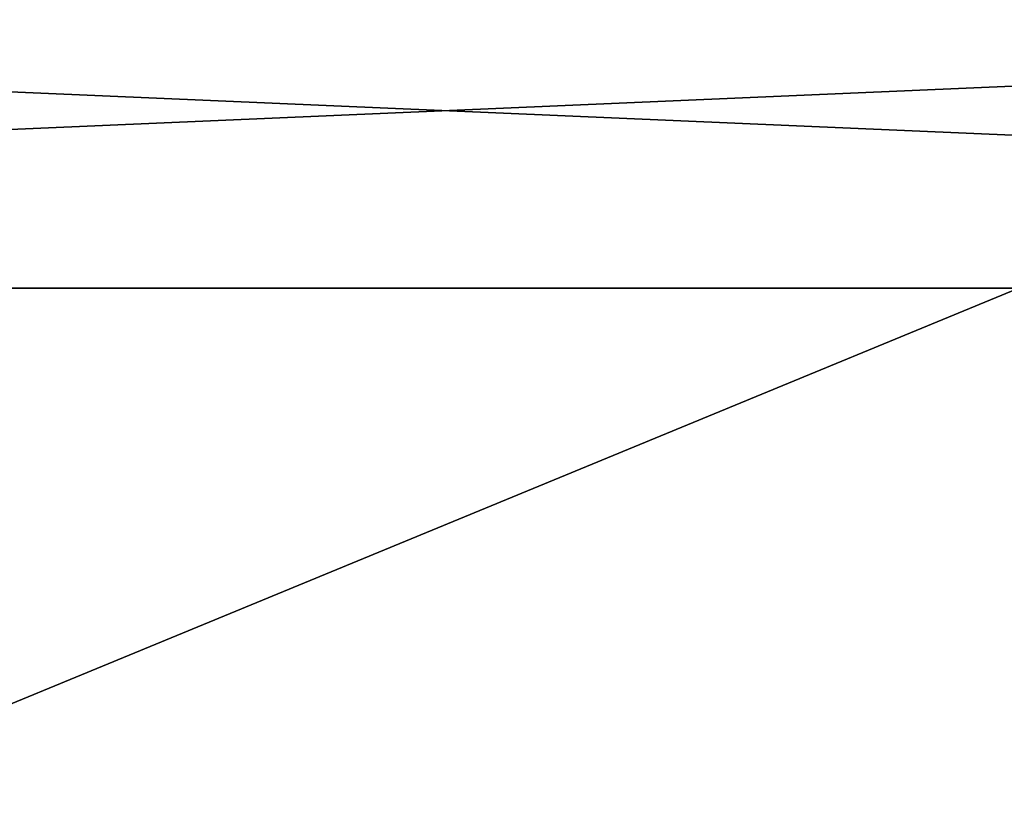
# Model space of a CAD drawing. Header units: inches. Extents: x 492 to 688, y -128 to 44.
# Tile 109 of 256: x 525.91 to 533.55, y -62.42 to -56.23. Entities that reach past the tile are written whole.
import ezdxf

# ---------------------------------------------------------------- set-up
doc = ezdxf.new("R2010")
doc.units = ezdxf.units.IN
doc.header["$MEASUREMENT"] = 0
doc.layers.add('A-FURN', color=7, linetype='Continuous')
doc.layers.add('CET color Grey23', color=7, linetype='Continuous', true_color=0x393c39)
doc.layers.add('CET color tan', color=7, linetype='Continuous', true_color=0xd4b38d)

# ---------------------------------------------------------------- blocks, each defined once
blk = doc.blocks.new('*C19')
at = {"layer": 'CET color Grey23', "linetype": 'Continuous'}
mesh = blk.add_polyface(dxfattribs=at)
corners = [(31.85, 4.648, 25.744), (-31.85, 4.648, 25.744), (-31.85, 4.648, 27.476), (31.85, 4.648, 27.476), (-31.85, 1.892, 25.744), (-31.85, 1.892, 27.476), (31.85, 1.892, 25.744), (31.85, 1.892, 27.476)]
mesh.append_faces([[corners[k] for k in face] for face in [(0, 2, 3, 0), (1, 5, 2, 1), (1, 6, 4, 1), (5, 3, 2, 5), (4, 7, 5, 4), (6, 3, 7, 6)]], dxfattribs={"vtx0": -1, "vtx3": -1})
mesh.append_faces([[corners[k] for k in face] for face in [(0, 1, 2, 0), (1, 4, 5, 1), (1, 0, 6, 1), (5, 7, 3, 5), (4, 6, 7, 4), (6, 0, 3, 6)]], dxfattribs={"vtx2": -1})
at = {"layer": 'CET color tan', "linetype": 'Continuous'}
mesh = blk.add_polyface(dxfattribs=at)
corners = [(-35, -14.3819, 28.5), (35, -14.3819, 28.5), (35, 14.5, 28.5), (-35, 14.5, 28.5)]
mesh.append_faces([[corners[k] for k in face] for face in [(0, 2, 3, 0)]], dxfattribs={"vtx0": -1, "vtx3": -1})
mesh.append_faces([[corners[k] for k in face] for face in [(0, 1, 2, 0)]], dxfattribs={"vtx2": -1})
mesh = blk.add_polyface(dxfattribs=at)
corners = [(-35, -14.3819, 27.563), (35, 14.5, 27.563), (35, -14.3819, 27.563), (-35, 14.5, 27.563)]
mesh.append_faces([[corners[k] for k in face] for face in [(0, 1, 2, 0)]], dxfattribs={"vtx0": -1, "vtx3": -1})
mesh.append_faces([[corners[k] for k in face] for face in [(0, 3, 1, 0)]], dxfattribs={"vtx2": -1})
blk = doc.blocks.new('*C14')
at = {"layer": 'A-FURN', "linetype": 'Continuous', "rotation": 359.9999999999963}
blk.add_blockref('*C19', (529.2105, -60.2087), dxfattribs=at)

msp = doc.modelspace()

# ---------------------------------------------------------------- block references
at = {"layer": 'A-FURN', "linetype": 'Continuous'}
msp.add_blockref('*C14', (0, 0), dxfattribs=at)

doc.saveas('drawing.dxf')
